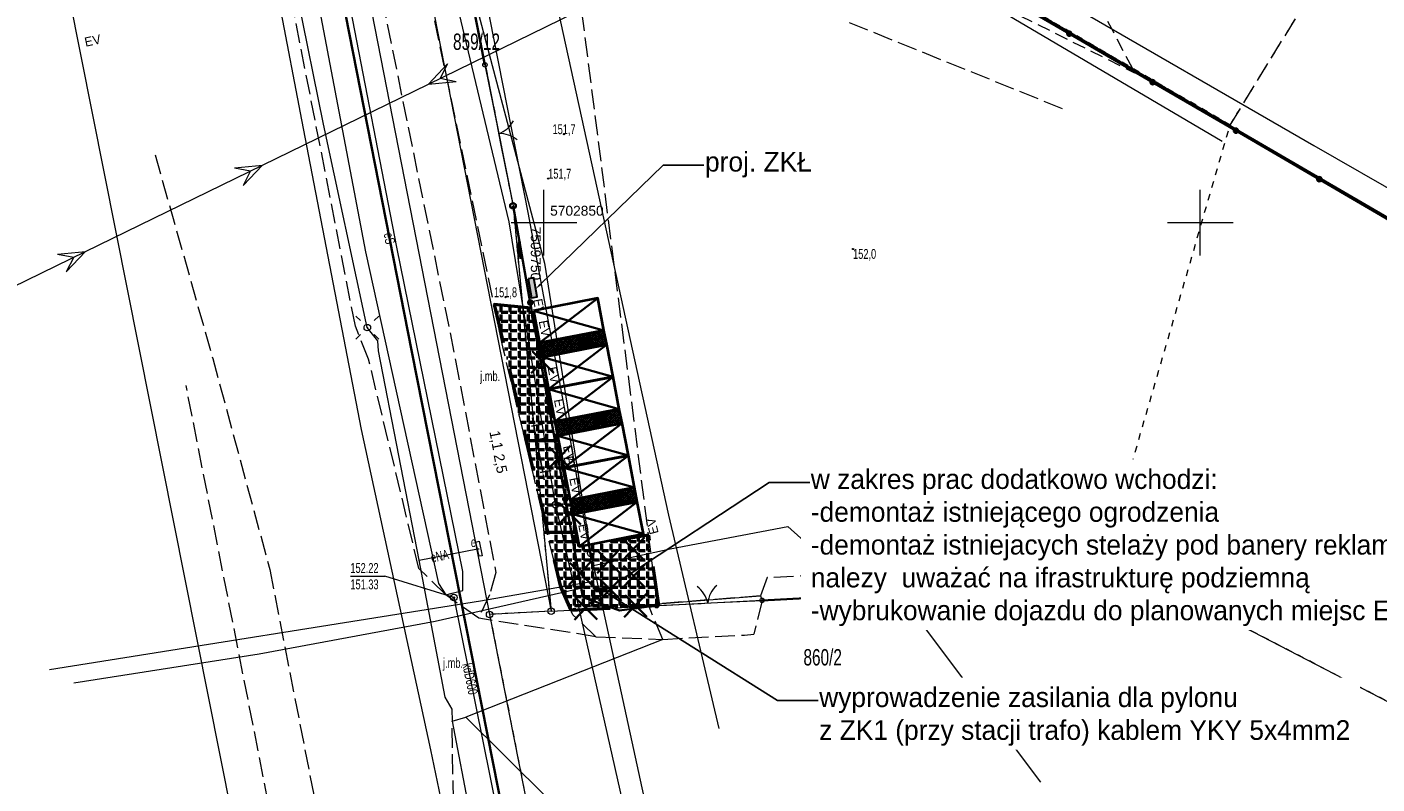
# Model space of a CAD drawing. Header units: millimetres. Extents: x 7509325 to 7510261, y 5702462 to 5703755.
# Tile 5 of 26: x 7509711 to 7509813, y 5702807 to 5702865. Entities that reach past the tile are written whole.
import ezdxf
from ezdxf import colors
from ezdxf.entities.mleader import LeaderData, LeaderLine
from ezdxf.enums import TextEntityAlignment as Align
from ezdxf.math import Vec2, Vec3

# ---------------------------------------------------------------- set-up
doc = ezdxf.new("R2010")
doc.units = ezdxf.units.MM
for name, pattern in [('1_14', [1, -1]), ('1_OTKJ', [2, 1.5, -0.5]), ('1_OTKR', [0]), ('1_OTKU', [2, 1.5, -0.5]), ('1_OTZI', [1.5, 1, -0.5]), ('1_OTZK', [1.5, 1, -0.5]), ('4_SUEP_A', [0]), ('4_SUES', [0]), ('4_SUKP', [0]), ('4_SULO', [0]), ('4_SUTP_A', [0]), ('4_SUWP', [0]), ('GDE', [0]), ('GUK', [2, 1.5, -0.5]), ('GUZ', [1, 0.5, -0.5]), ('L_0_08', [5, 3, -2])]:
    doc.linetypes.add(name, pattern=pattern)
doc.layers.add('!!!_EV_AFIR_TRAFO', color=1, linetype='Continuous')
doc.layers.add('Ładowarka', color=7, linetype='Continuous')
for name, color, linetype, lineweight in [('#### trafo 1', 2, 'Continuous', 5), ('3_Obszar_Akt_MOJ', 5, 'L_0_08', 50), ('4_Siatka', 7, 'Continuous', 18), ('ANWIM_E_Urządzenia', 1, 'Continuous', 35), ('Dzialki', 7, 'GDE', 18), ('Numery_dzialek', 7, 'Continuous', 13), ('OTK_E_T_0', 7, 'Continuous', 0), ('OTK_L_0', 7, '1_OTKJ', 18), ('OTK_L_4', 7, '1_OTKU', 18), ('OTK_L_5', 7, 'Continuous', 18), ('OTO_L_0', 7, 'Continuous', 35), ('OTO_L_1', 7, 'Continuous', 18), ('OTR_T_1', 7, 'Continuous', 18), ('OTZ_L_1', 7, '1_OTZK', 18), ('Punkty', 7, 'Continuous', 18), ('SUE_E_T_1', 1, 'Continuous', 0), ('SUE_L_1', 1, '4_SUES', 18), ('SUE_T_3', 7, 'Continuous', 18), ('SUE_T_4', 1, 'Continuous', 18), ('SUEP_E_T_0', 1, 'Continuous', 0), ('SUEP_L_0', 1, '4_SUEP_A', 18), ('SUL_L_1', 7, '4_SULO', 35), ('SUP_T_0', 7, 'Continuous', 18), ('SUWP_L_0', 5, '4_SUWP', 18), ('Uzytki', 7, 'GUZ', 18)]:
    doc.layers.add(name, color=color, linetype=linetype, lineweight=lineweight)
for name, color, linetype, lineweight, true_color in [('Kontury', 7, 'GUK', 18, 0x008000), ('SUK_T_3', 7, 'Continuous', 18, 0x803300), ('SUKP_E_T_0', 7, 'Continuous', 0, 0x803300), ('SUKP_L_0', 7, '4_SUKP', 18, 0x803300), ('SUKR_T_0', 7, 'Continuous', 18, 0x803300), ('SUTP_L_0', 7, '4_SUTP_A', 18, 0xff9100), ('SUTR_T_0', 7, 'Continuous', 18, 0xff9100)]:
    doc.layers.add(name, color=color, linetype=linetype, lineweight=lineweight, true_color=true_color)
doc.styles.add('Arial', font='arial.ttf')
doc.dimstyles.get("Standard").update_dxf_attribs({"dimtxt": 1, "dimasz": 1, "dimexe": 1, "dimexo": 1, "dimgap": 1, "dimtad": 1, "dimtxsty": 'Standard', "dimcen": 2.5, "dimadec": 0, "dimazin": 0, "dimtfac": 1, "dimtmove": 0, "dimatfit": 3, "dimfxl": 1, "dimarcsym": 0})
pattern_1 = [(0, (0, 0), (0, 0.6985), [0.508, -0.1905]), (90, (0, 0), (-0.6985, 4e-17), [0.508, -0.1905])]
pattern_2 = [(0, (0, 0), (0, 6.985), [5.08, -1.905]), (90, (0, 0), (-6.985, 4e-16), [5.08, -1.905])]

# ---------------------------------------------------------------- blocks, each defined once
blk = doc.blocks.new('GRT')
at = {"linetype": 'Continuous'}
blk.add_circle((0, 0), 0.25, dxfattribs=at)
blk = doc.blocks.new('GRO')
at = {"linetype": 'Continuous'}
blk.add_circle((0, 0), 0.045, dxfattribs=at)
blk = doc.blocks.new('1_OTRN')
at = {"linetype": 'Continuous'}
blk.add_circle((0, 0), 0.045, dxfattribs=at)
blk = doc.blocks.new('4_SUEO_W')
at = {"linetype": 'Continuous'}
for p, q in [((-0.53035, 0.53035), (-0.8839, 0.8839)), ((0.53035, 0.53035), (0.8839, 0.8839)), ((-0.53035, -0.53035), (-0.8839, -0.8839)), ((0.53035, -0.53035), (0.8839, -0.8839))]:
    blk.add_line(p, q, dxfattribs=at)
blk.add_circle((0, 0), 0.025, dxfattribs=at)
blk = doc.blocks.new('4_SUPP')
at = {"linetype": 'Continuous'}
blk.add_circle((0, 0), 0.25, dxfattribs=at)
blk = doc.blocks.new('4_SUES')
at = {"linetype": 'Continuous'}
for p, q in [((0.5, 0.25), (-0.5, 0.25)), ((-0.5, 0.25), (-0.5, -0.25)), ((0.5, -0.25), (0.5, 0.25)), ((-0.5, -0.25), (0.5, -0.25))]:
    blk.add_line(p, q, dxfattribs=at)
blk = doc.blocks.new('4_SUKS')
at = {"linetype": 'Continuous'}
blk.add_circle((0, 0), 0.25, dxfattribs=at)
blk = doc.blocks.new('4_SUPS')
at = {"linetype": 'Continuous'}
blk.add_circle((0, 0), 0.0625, dxfattribs=at)
blk = doc.blocks.new('4_SUPK')
at = {"linetype": 'Continuous'}
blk.add_circle((0, 0), 0.25, dxfattribs=at)
blk = doc.blocks.new('*D29')
at = {"layer": '#### trafo 1', "color": 0, "linetype": 'ByBlock', "lineweight": -2, "ltscale": 0.1, "transparency": 16777216}
for p, q in [((7509749.37, 5702833.74), (7509749.31, 5702834.04)), ((7509750.06, 5702833.57), (7509749.23, 5702833.41)), ((7509749.9, 5702830.99), (7509749.42, 5702833.45)), ((7509750.54, 5702831.12), (7509749.71, 5702830.96)), ((7509749.96, 5702830.7), (7509750.02, 5702830.41))]:
    blk.add_line(p, q, dxfattribs=at)
at = {"layer": '#### trafo 1', "color": 0, "linetype": 'ByBlock', "ltscale": 0.1, "transparency": 16777216}
for points in [[(7509749.42, 5702833.75), (7509749.32, 5702833.73), (7509749.42, 5702833.45)], [(7509750.01, 5702830.71), (7509749.91, 5702830.69), (7509749.9, 5702830.99)]]:
    blk.add_solid(points, dxfattribs=at)
at = {"layer": 'Defpoints', "color": 0, "linetype": 'ByBlock', "ltscale": 0.1, "transparency": 16777216}
for p in [(7509749.42, 5702833.45), (7509751.04, 5702833.76), (7509751.52, 5702831.31)]:
    blk.add_point(p, dxfattribs=at)
at = {"layer": '#### trafo 1', "color": 0, "linetype": 'ByBlock', "lineweight": 15, "ltscale": 0.1, "transparency": 16777216, "insert": (7509746.62, 5702831.63), "char_height": 0.8, "attachment_point": 5, "rotation": 281.0105}
blk.add_mtext('2,5', dxfattribs=at)
blk = doc.blocks.new('*D30')
at = {"layer": '#### trafo 1', "color": 0, "linetype": 'ByBlock', "lineweight": -2, "ltscale": 0.1, "transparency": 16777216}
for p, q in [((7509749.18, 5702834.83), (7509749.12, 5702835.12)), ((7509749.85, 5702834.65), (7509749.04, 5702834.49)), ((7509749.44, 5702833.45), (7509749.23, 5702834.53)), ((7509750.06, 5702833.57), (7509749.25, 5702833.41)), ((7509749.5, 5702833.16), (7509749.56, 5702832.86))]:
    blk.add_line(p, q, dxfattribs=at)
at = {"layer": '#### trafo 1', "color": 0, "linetype": 'ByBlock', "ltscale": 0.1, "transparency": 16777216}
for points in [[(7509749.23, 5702834.84), (7509749.13, 5702834.82), (7509749.23, 5702834.53)], [(7509749.55, 5702833.17), (7509749.45, 5702833.15), (7509749.44, 5702833.45)]]:
    blk.add_solid(points, dxfattribs=at)
at = {"layer": 'Defpoints', "color": 0, "linetype": 'ByBlock', "ltscale": 0.1, "transparency": 16777216}
for p in [(7509750.83, 5702834.84), (7509749.23, 5702834.53), (7509751.04, 5702833.76)]:
    blk.add_point(p, dxfattribs=at)
at = {"layer": '#### trafo 1', "color": 0, "linetype": 'ByBlock', "lineweight": 15, "ltscale": 0.1, "transparency": 16777216, "insert": (7509746.3, 5702833.4), "char_height": 0.8, "attachment_point": 5, "rotation": 281.0105}
blk.add_mtext('1,1', dxfattribs=at)
blk = doc.blocks.new('ZKŁ_1')
h = blk.add_hatch(color=1)
h.dxf.hatch_style = 1
h.paths.add_polyline_path([(0, 0), (0, 0.379), (-1.322, 0.379), (-1.322, 0)])
at = {"color": 18, "lineweight": 30, "true_color": 0x000000}
blk.add_lwpolyline([(-1.322, 0), (0, 0), (0, 0.379), (-1.322, 0.379)], close=True, dxfattribs=at)

msp = doc.modelspace()

# ---------------------------------------------------------------- hatches: boundary and pattern name
at = {"layer": '!!!_EV_AFIR_TRAFO', "lineweight": 20, "true_color": 0xf26722, "transparency": 33554687}
h = msp.add_hatch(dxfattribs=at)
h.set_pattern_fill('ANSI37', color=30, angle=185.126)
h.set_pattern_definition([(230.126031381, (541016.65886, 11872040.51532), (0.0959320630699, -0.0801376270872), []), (320.126031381, (541016.65886, 11872040.51532), (0.0801376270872, 0.0959320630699), [])])
h.paths.add_polyline_path([(7509749.67, 5702840.83), (7509749.88, 5702839.75), (7509754.78, 5702840.71), (7509754.57, 5702841.79)])
h = msp.add_hatch(dxfattribs=at)
h.set_pattern_fill('ANSI37', color=30, angle=185.126)
h.set_pattern_definition([(230.126031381, (541017.8239, 11872034.52761), (0.0959320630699, -0.0801376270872), []), (320.126031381, (541017.8239, 11872034.52761), (0.0801376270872, 0.0959320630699), [])])
h.paths.add_polyline_path([(7509750.83, 5702834.84), (7509751.04, 5702833.76), (7509755.95, 5702834.72), (7509755.74, 5702835.8)])
h = msp.add_hatch(dxfattribs=at)
h.set_pattern_fill('ANSI37', color=30, angle=185.126)
h.set_pattern_definition([(230.126031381, (541018.98893, 11872028.5399), (0.0959320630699, -0.0801376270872), []), (320.126031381, (541018.98893, 11872028.5399), (0.0801376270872, 0.0959320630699), [])])
h.paths.add_polyline_path([(7509752, 5702828.86), (7509752.21, 5702827.78), (7509757.11, 5702828.73), (7509756.9, 5702829.81)])
at = {"layer": '3_Obszar_Akt_MOJ', "true_color": 0xcd6928}
h = msp.add_hatch(dxfattribs=at)
h.set_pattern_fill('ANGLE', color=32)
h.set_pattern_definition(pattern_2)
h.paths.add_polyline_path([(7509751.66, 5702828.78, -0.466955), (7509751.46, 5702828.94, -0.363368), (7509751.6, 5702829.11), (7509750.32, 5702836.26, -0.466955), (7509750.12, 5702836.42, -0.363368), (7509750.26, 5702836.59), (7509748.99, 5702843.74, -0.466955), (7509748.79, 5702843.91, -0.363368), (7509748.93, 5702844.07), (7509747.64, 5702851.27), (7509750.43, 5702821.59), (7509752.84, 5702822.14)])
h = msp.add_hatch(dxfattribs=at)
h.set_pattern_fill('ANGLE', color=32, scale=0.1)
h.set_pattern_definition(pattern_1)
h.paths.add_polyline_path([(7509748.37, 5702843.55), (7509746.2, 5702843.75), (7509749.79, 5702828.42)])
h.paths.add_polyline_path([(7509749.03, 5702843.49), (7509748.41, 5702843.55), (7509750.87, 5702828.51), (7509751.75, 5702824.58), (7509752.33, 5702825.04), (7509751.66, 5702828.78, -0.466955), (7509751.46, 5702828.94, -0.363368), (7509751.6, 5702829.11), (7509750.32, 5702836.26, -0.466955), (7509750.12, 5702836.42, -0.363368), (7509750.26, 5702836.59)])
h = msp.add_hatch(dxfattribs=at)
h.set_pattern_fill('ANGLE', color=32, scale=0.1)
h.set_pattern_definition(pattern_1)
h.paths.add_polyline_path([(7509749.03, 5702843.49), (7509746.2, 5702843.75), (7509751.26, 5702822.25), (7509752.05, 5702820.48), (7509758.75, 5702820.83), (7509757.98, 5702826.18), (7509752.68, 5702825.32)])
h = msp.add_hatch(dxfattribs=at)
h.set_pattern_fill('ANGLE', color=32, scale=0.1)
h.set_pattern_definition(pattern_1)
h.paths.add_polyline_path([(7509748.41, 5702843.55), (7509748.37, 5702843.55), (7509749.79, 5702828.42), (7509750.85, 5702823.86), (7509751.75, 5702824.58), (7509750.87, 5702828.51)])
h = msp.add_hatch(dxfattribs=at)
h.set_pattern_fill('ANGLE', color=32)
h.set_pattern_definition(pattern_2)
h.paths.add_polyline_path([(7509758.15, 5702824.82), (7509753.76, 5702823.86), (7509754.4, 5702820.94), (7509755.22, 5702820.64), (7509758.41, 5702820.81, -0.540973), (7509758.64, 5702820.98)])
h.paths.add_polyline_path([(7509758.15, 5702824.82), (7509757.98, 5702826.18), (7509753.46, 5702825.45), (7509753.56, 5702824.8), (7509753.76, 5702823.86)])
h.paths.add_polyline_path([(7509753.65, 5702823.84), (7509753.38, 5702825.43), (7509752.68, 5702825.32), (7509750.46, 5702836.39, -0.303516), (7509750.32, 5702836.26), (7509751.6, 5702829.11, -0.466955), (7509751.8, 5702828.94, -0.363368), (7509751.66, 5702828.78), (7509752.78, 5702822.51), (7509753.76, 5702822.68)])
h.paths.add_polyline_path([(7509751.66, 5702828.78, -0.466955), (7509751.46, 5702828.94, -0.363368), (7509751.6, 5702829.11), (7509750.32, 5702836.26, -0.466955), (7509750.12, 5702836.42, -0.363368), (7509750.26, 5702836.59), (7509749.03, 5702843.49), (7509748.41, 5702843.55), (7509750.87, 5702828.51), (7509752.24, 5702822.42), (7509752.78, 5702822.51)])
h.paths.add_polyline_path([(7509750.87, 5702828.51), (7509748.41, 5702843.55), (7509748.37, 5702843.55), (7509749.78, 5702828.55), (7509751.26, 5702822.25), (7509752.24, 5702822.42)])
h.paths.add_polyline_path([(7509752.33, 5702822.02), (7509751.45, 5702821.82), (7509752.05, 5702820.48), (7509752.67, 5702820.51)])
at = {"layer": 'Ładowarka'}
h = msp.add_hatch(color=5, dxfattribs=at)
h.dxf.hatch_style = 1
h.paths.add_polyline_path([(7509752.52, 5702841.22), (7509752.67, 5702840.46), (7509753.73, 5702840.67), (7509753.58, 5702841.42)])
h = msp.add_hatch(color=5, dxfattribs=at)
h.dxf.hatch_style = 1
h.paths.add_polyline_path([(7509753.69, 5702835.23), (7509753.83, 5702834.47), (7509754.89, 5702834.68), (7509754.74, 5702835.44)])
h = msp.add_hatch(color=5, dxfattribs=at)
h.dxf.hatch_style = 1
h.paths.add_polyline_path([(7509754.85, 5702829.24), (7509755, 5702828.49), (7509756.06, 5702828.69), (7509755.91, 5702829.45)])

# ---------------------------------------------------------------- linework, layer by layer
at = {"layer": '3_Obszar_Akt_MOJ'}
msp.add_lwpolyline([(7509749.03, 5702843.49), (7509746.2, 5702843.75), (7509751.26, 5702822.25), (7509752.05, 5702820.48), (7509758.75, 5702820.83), (7509757.98, 5702826.18), (7509752.68, 5702825.32), (7509749.03, 5702843.49)], dxfattribs=at)
at = {"layer": '4_Siatka', "lineweight": 18, "flags": 128}
for points in [[(7509750, 5702847.5), (7509750, 5702852.5)], [(7509800, 5702847.5), (7509800, 5702852.5)], [(7509747.5, 5702850), (7509752.5, 5702850)], [(7509797.5, 5702850), (7509802.5, 5702850)]]:
    msp.add_lwpolyline(points, dxfattribs=at)
at = {"layer": 'ANWIM_E_Urządzenia', "color": 3, "lineweight": 35}
for p, q in [((7509754.1, 5702844.24), (7509749.67, 5702840.83)), ((7509749.19, 5702843.28), (7509754.57, 5702841.79)), ((7509754.78, 5702840.71), (7509750.35, 5702837.3)), ((7509749.88, 5702839.75), (7509755.26, 5702838.25)), ((7509755.26, 5702838.25), (7509750.83, 5702834.84)), ((7509750.35, 5702837.3), (7509755.74, 5702835.8)), ((7509755.95, 5702834.72), (7509751.52, 5702831.31)), ((7509751.04, 5702833.76), (7509756.43, 5702832.26)), ((7509756.43, 5702832.26), (7509752, 5702828.86)), ((7509751.52, 5702831.31), (7509756.9, 5702829.81)), ((7509757.11, 5702828.73), (7509752.68, 5702825.32)), ((7509752.21, 5702827.78), (7509757.59, 5702826.28))]:
    msp.add_line(p, q, dxfattribs=at)
at = {"layer": 'ANWIM_E_Urządzenia', "color": 7, "lineweight": 35, "true_color": 0xffffff}
for p, q in [((7509754.78, 5702840.71), (7509750.35, 5702837.3)), ((7509755.95, 5702834.72), (7509751.52, 5702831.31)), ((7509757.11, 5702828.73), (7509752.68, 5702825.32))]:
    msp.add_line(p, q, dxfattribs=at)
at = {"layer": 'ANWIM_E_Urządzenia', "color": 114, "lineweight": 40, "true_color": 0x139b48}
for points in [[(7509749.19, 5702843.28), (7509749.67, 5702840.83), (7509754.57, 5702841.79), (7509754.1, 5702844.24)], [(7509749.67, 5702840.83), (7509749.88, 5702839.75), (7509754.78, 5702840.71), (7509754.57, 5702841.79)], [(7509749.88, 5702839.75), (7509750.35, 5702837.3), (7509755.26, 5702838.25), (7509754.78, 5702840.71)], [(7509750.35, 5702837.3), (7509750.83, 5702834.84), (7509755.74, 5702835.8), (7509755.26, 5702838.25)], [(7509750.83, 5702834.84), (7509751.04, 5702833.76), (7509755.95, 5702834.72), (7509755.74, 5702835.8)], [(7509751.04, 5702833.76), (7509751.52, 5702831.31), (7509756.43, 5702832.26), (7509755.95, 5702834.72)], [(7509751.52, 5702831.31), (7509752, 5702828.86), (7509756.9, 5702829.81), (7509756.43, 5702832.26)], [(7509752, 5702828.86), (7509752.21, 5702827.78), (7509757.11, 5702828.73), (7509756.9, 5702829.81)], [(7509752.21, 5702827.78), (7509752.68, 5702825.32), (7509757.59, 5702826.28), (7509757.11, 5702828.73)]]:
    msp.add_lwpolyline(points, close=True, dxfattribs=at)
at = {"layer": 'ANWIM_E_Urządzenia', "lineweight": 35}
for points in [[(7509749.02, 5702838.54), (7509750.72, 5702840.31)], [(7509749.09, 5702840.21), (7509750.74, 5702838.56)], [(7509750.32, 5702831.23), (7509752.02, 5702833)], [(7509750.39, 5702832.9), (7509752.05, 5702831.25)], [(7509751.08, 5702826.97), (7509752.78, 5702828.74)], [(7509751.16, 5702828.64), (7509752.81, 5702826.99)], [(7509755.95, 5702824.24), (7509757.65, 5702826.01)], [(7509756.02, 5702825.91), (7509757.67, 5702824.26)], [(7509754.05, 5702823.3), (7509755.74, 5702825.07)], [(7509754.12, 5702824.97), (7509755.77, 5702823.32)], [(7509751.9, 5702822.41), (7509753.6, 5702824.17)], [(7509751.97, 5702824.08), (7509753.62, 5702822.43)], [(7509756, 5702822.2), (7509757.69, 5702823.96)], [(7509756.07, 5702823.86), (7509757.72, 5702822.21)], [(7509754.18, 5702821.16), (7509755.87, 5702822.93)], [(7509754.25, 5702822.83), (7509755.9, 5702821.18)], [(7509752.32, 5702819.74), (7509754.01, 5702821.51)], [(7509756.11, 5702819.94), (7509757.81, 5702821.71)], [(7509756.18, 5702821.61), (7509757.83, 5702819.96)], [(7509752.39, 5702821.41), (7509754.04, 5702819.76)]]:
    msp.add_lwpolyline(points, dxfattribs=at)
at = {"layer": 'Dzialki'}
for p, q in [((7509730.34, 5702899.35), (7509745.86, 5702820.15)), ((7509735.67, 5702896.25), (7509750.54, 5702820.4)), ((7509739.19, 5702894.19), (7509747.64, 5702851.29)), ((7509739.19, 5702894.19), (7509897.87, 5702801.7)), ((7509731.65, 5702777.65), (7509712.41, 5702874.47)), ((7509747.64, 5702851.29), (7509750.54, 5702820.4)), ((7509750.54, 5702820.4), (7509796.4, 5702822.78)), ((7509796.4, 5702822.78), (7509862.91, 5702788.31)), ((7509750.54, 5702820.4), (7509745.86, 5702820.15)), ((7509745.86, 5702820.15), (7509756.03, 5702768.55))]:
    msp.add_line(p, q, dxfattribs=at)
at = {"layer": 'Kontury'}
for p, q in [((7509802.27, 5702857.43), (7509820.04, 5702886.31)), ((7509758.05, 5702883.2), (7509802.27, 5702857.43))]:
    msp.add_line(p, q, dxfattribs=at)
at = {"layer": 'OTK_L_0', "linetype": '1_OTKJ'}
for p, q in [((7509735.63, 5702842.11), (7509726.49, 5702888.82)), ((7509736.46, 5702872.95), (7509743.27, 5702839.5)), ((7509746.9, 5702840.4), (7509739.92, 5702873.86)), ((7509720.37, 5702855.16), (7509724.76, 5702839.65)), ((7509736.64, 5702839.59), (7509735.63, 5702842.11)), ((7509751.22, 5702822.33), (7509746.9, 5702840.4)), ((7509724.76, 5702839.65), (7509729.11, 5702823.57)), ((7509740.47, 5702823.66), (7509736.64, 5702839.59)), ((7509743.27, 5702839.5), (7509746.33, 5702823.35)), ((7509732.48, 5702788.16), (7509722.73, 5702837.6)), ((7509729.11, 5702823.57), (7509735.79, 5702789.29)), ((7509742.51, 5702821.63), (7509740.47, 5702823.66)), ((7509746.33, 5702823.35), (7509745.85, 5702821.65)), ((7509745.03, 5702819.86), (7509742.51, 5702821.63)), ((7509745.85, 5702821.65), (7509745.03, 5702819.86)), ((7509752.21, 5702820.11), (7509751.22, 5702822.33)), ((7509766.5, 5702821.56), (7509758.64, 5702820.96)), ((7509759.05, 5702818.25), (7509758.01, 5702820.74)), ((7509766.62, 5702821.22), (7509766, 5702818.65)), ((7509753.96, 5702818.45), (7509745.03, 5702819.86)), ((7509753.96, 5702818.45), (7509752.21, 5702820.11)), ((7509753.96, 5702818.45), (7509759.05, 5702818.25)), ((7509759.05, 5702818.25), (7509765.27, 5702818.58)), ((7509765.27, 5702818.58), (7509766, 5702818.65)), ((7509743, 5702812.02), (7509744.04, 5702812.32)), ((7509743.13, 5702803.99), (7509743, 5702812.02))]:
    msp.add_line(p, q, dxfattribs=at)
at = {"layer": 'OTK_L_0', "linetype": '1_14'}
for p, q in [((7509766.5, 5702821.56), (7509766.62, 5702821.22)), ((7509758.58, 5702820.82), (7509758.01, 5702820.74)), ((7509758.58, 5702820.82), (7509758.64, 5702820.96)), ((7509759.05, 5702818.25), (7509744.04, 5702812.32)), ((7509744.04, 5702812.32), (7509746.94, 5702809.44)), ((7509746.94, 5702809.44), (7509750.5, 5702805.91))]:
    msp.add_line(p, q, dxfattribs=at)
at = {"layer": 'OTK_L_4', "linetype": '1_OTKJ'}
for p, q in [((7509758.64, 5702820.96), (7509752.51, 5702869.12)), ((7509773.25, 5702865.25), (7509789.59, 5702858.65)), ((7509789, 5702823.84), (7509767.01, 5702822.95)), ((7509767.01, 5702822.95), (7509766.5, 5702821.56))]:
    msp.add_line(p, q, dxfattribs=at)
at = {"layer": 'OTK_L_4', "linetype": '1_14'}
msp.add_line((7509758.64, 5702820.96), (7509766.5, 5702821.56), dxfattribs=at)
at = {"layer": 'OTK_L_5', "linetype": '1_OTKR'}
for p, q in [((7509730.45, 5702879.11), (7509736.41, 5702847.78)), ((7509738.79, 5702848.13), (7509732.74, 5702879.3)), ((7509736.41, 5702847.78), (7509741.96, 5702822.51)), ((7509743.82, 5702823.43), (7509738.79, 5702848.13)), ((7509741.96, 5702822.51), (7509742.51, 5702821.63)), ((7509743.82, 5702821.96), (7509743.82, 5702823.43)), ((7509742.51, 5702821.63), (7509743, 5702821.77)), ((7509743, 5702821.77), (7509743.82, 5702821.96))]:
    msp.add_line(p, q, dxfattribs=at)
at = {"layer": 'OTO_L_0'}
for p, q in [((7509745.5, 5702862.02), (7509744.03, 5702869.37)), ((7509783.67, 5702868.1), (7509790.02, 5702864.4)), ((7509790.02, 5702864.4), (7509796.37, 5702860.7)), ((7509796.37, 5702860.7), (7509802.72, 5702857.01)), ((7509802.72, 5702857.01), (7509809.07, 5702853.31)), ((7509809.07, 5702853.31), (7509815.42, 5702849.61)), ((7509747.64, 5702851.29), (7509748.96, 5702843.91)), ((7509748.96, 5702843.91), (7509750.29, 5702836.42)), ((7509750.29, 5702836.42), (7509751.63, 5702828.94)), ((7509751.63, 5702828.94), (7509752.96, 5702821.46)), ((7509788.97, 5702822.39), (7509796.4, 5702822.78)), ((7509752.96, 5702821.46), (7509755.76, 5702820.45)), ((7509766.62, 5702821.22), (7509774.11, 5702821.61)), ((7509774.11, 5702821.61), (7509781.54, 5702822)), ((7509781.54, 5702822), (7509788.97, 5702822.39)), ((7509758.58, 5702820.82), (7509755.76, 5702820.45))]:
    msp.add_line(p, q, dxfattribs=at)
for centre in [(7509790.02, 5702864.4), (7509796.37, 5702860.7), (7509802.72, 5702857.01), (7509809.07, 5702853.31), (7509748.96, 5702843.91), (7509750.29, 5702836.42), (7509751.63, 5702828.94), (7509788.97, 5702822.39), (7509774.11, 5702821.61), (7509781.54, 5702822)]:
    msp.add_circle(centre, 0.17, dxfattribs=at)
at = {"layer": 'OTO_L_1'}
for p, q in [((7509745.5, 5702862.02), (7509746.45, 5702857.27)), ((7509746.4, 5702857.51), (7509746.69, 5702856.04)), ((7509746.69, 5702856.04), (7509747.64, 5702851.29)), ((7509758.58, 5702820.82), (7509761.98, 5702820.99)), ((7509761.73, 5702820.98), (7509763.22, 5702821.05)), ((7509763.22, 5702821.05), (7509766.62, 5702821.22))]:
    msp.add_line(p, q, dxfattribs=at)
for centre in [(7509745.5, 5702862.02), (7509747.64, 5702851.29), (7509758.58, 5702820.82), (7509766.62, 5702821.22)]:
    msp.add_circle(centre, 0.17, dxfattribs=at)
for centre, start, end in [((7509745.88, 5702858.66), 289.2347, 333.3091), ((7509746.66, 5702854.78), 49.2714, 93.3458), ((7509760.51, 5702820.64), 10.7926, 54.867), ((7509764.47, 5702820.84), 130.8294, 174.9037)]:
    msp.add_arc(centre, 2, start, end, dxfattribs=at)
at = {"layer": 'OTZ_L_1', "linetype": '1_OTZI'}
for p in [(7509768.59, 5702911.85), (7509737.93, 5702889.83)]:
    msp.add_line(p, (7509795, 5702861.42), dxfattribs=at)
at = {"layer": 'SUE_L_1', "linetype": '4_SUES'}
for p, q in [((7509744.82, 5702825.66), (7509745.07, 5702825.73)), ((7509745.06, 5702824.58), (7509744.82, 5702825.66)), ((7509745.07, 5702825.73), (7509745.28, 5702824.62)), ((7509745.28, 5702824.62), (7509745.06, 5702824.58))]:
    msp.add_line(p, q, dxfattribs=at)
at = {"layer": 'SUEP_L_0', "linetype": '4_SUEP_A'}
for p, q in [((7509742.83, 5702880.99), (7509748.8, 5702850.64)), ((7509732.42, 5702878.48), (7509739.93, 5702840.15)), ((7509733.19, 5702857.49), (7509730.27, 5702872.1)), ((7509773.56, 5702872.78), (7509801.68, 5702856.2)), ((7509741.19, 5702860.56), (7509754.67, 5702867.14)), ((7509742.66, 5702862.11), (7509741.19, 5702860.56)), ((7509742.66, 5702862.11), (7509742.09, 5702861)), ((7509728.55, 5702854.39), (7509741.19, 5702860.56)), ((7509741.19, 5702860.56), (7509743.32, 5702860.76)), ((7509742.09, 5702861), (7509743.32, 5702860.76)), ((7509736.54, 5702842), (7509733.19, 5702857.49)), ((7509715.07, 5702847.81), (7509728.55, 5702854.39)), ((7509726.42, 5702854.18), (7509728.55, 5702854.39)), ((7509728.55, 5702854.39), (7509727.08, 5702852.84)), ((7509726.42, 5702854.18), (7509727.65, 5702853.95)), ((7509727.65, 5702853.95), (7509727.08, 5702852.84)), ((7509748.8, 5702850.64), (7509752, 5702833.45)), ((7509701.59, 5702841.23), (7509715.07, 5702847.81)), ((7509712.94, 5702847.6), (7509715.07, 5702847.81)), ((7509712.94, 5702847.6), (7509714.17, 5702847.37)), ((7509715.07, 5702847.81), (7509713.6, 5702846.26)), ((7509714.17, 5702847.37), (7509713.6, 5702846.26)), ((7509737.35, 5702841), (7509736.54, 5702842)), ((7509737.4, 5702840.23), (7509737.35, 5702841)), ((7509740.5, 5702824.28), (7509737.4, 5702840.23)), ((7509739.93, 5702840.15), (7509748.04, 5702799.14)), ((7509752, 5702833.45), (7509753.65, 5702823.84)), ((7509759.62, 5702825.14), (7509768.57, 5702826.85)), ((7509768.57, 5702826.85), (7509770.57, 5702825.06)), ((7509772.53, 5702826.82), (7509770.57, 5702825.06)), ((7509772.53, 5702826.82), (7509794.95, 5702820.47)), ((7509740.5, 5702824.28), (7509744.94, 5702825.15)), ((7509744.94, 5702825.15), (7509745.05, 5702825.14)), ((7509753.65, 5702823.84), (7509759.62, 5702825.14)), ((7509770.57, 5702825.06), (7509774.81, 5702824.52)), ((7509772.51, 5702823.14), (7509770.57, 5702825.06)), ((7509774.81, 5702824.52), (7509777.14, 5702821.62)), ((7509742.48, 5702813.84), (7509740.5, 5702824.28)), ((7509753.65, 5702823.84), (7509753.76, 5702822.68)), ((7509797.8, 5702823.69), (7509781.13, 5702822.68)), ((7509745.16, 5702821.19), (7509753.76, 5702822.68)), ((7509753.76, 5702822.68), (7509753.79, 5702822.35)), ((7509780.47, 5702823.18), (7509772.51, 5702823.14)), ((7509780.47, 5702823.18), (7509780.5, 5702822.63)), ((7509781.13, 5702822.68), (7509780.5, 5702822.63)), ((7509753.79, 5702822.35), (7509741.71, 5702819.62)), ((7509753.79, 5702822.35), (7509753.91, 5702821.05)), ((7509777.14, 5702821.62), (7509787.82, 5702807.36)), ((7509712.33, 5702815.95), (7509745.16, 5702821.19)), ((7509741.71, 5702819.62), (7509728.31, 5702817.11)), ((7509728.31, 5702817.11), (7509714.17, 5702814.9)), ((7509743.01, 5702812.92), (7509742.48, 5702813.84)), ((7509743.04, 5702812.01), (7509743.01, 5702812.92)), ((7509744.77, 5702802.89), (7509743.04, 5702812.01))]:
    msp.add_line(p, q, dxfattribs=at)
at = {"layer": 'SUKP_L_0', "linetype": '4_SUKP'}
msp.add_line((7509743.13, 5702821.43), (7509746.64, 5702804.1), dxfattribs=at)
at = {"layer": 'SUKR_T_0', "linetype": 'Continuous', "lineweight": 0}
for p in [(7509735.25, 5702823.06), (7509743.13, 5702821.43)]:
    msp.add_line(p, (7509737.88, 5702823.06), dxfattribs=at)
at = {"layer": 'SUL_L_1', "linetype": '4_SULO'}
for p, q in [((7509739.93, 5702840.15), (7509732.42, 5702878.48)), ((7509748.04, 5702799.14), (7509739.93, 5702840.15))]:
    msp.add_line(p, q, dxfattribs=at)
at = {"layer": 'SUTP_L_0', "linetype": '4_SUTP_A'}
for p, q in [((7509747.34, 5702850.06), (7509735.54, 5702899.6)), ((7509739.14, 5702888.12), (7509750.03, 5702846.91)), ((7509753.68, 5702854.41), (7509747.03, 5702884.79)), ((7509727.37, 5702879.66), (7509731.65, 5702857.16)), ((7509731.65, 5702857.16), (7509736.08, 5702834.23)), ((7509759.5, 5702827.72), (7509753.68, 5702854.41)), ((7509750.87, 5702828.51), (7509747.34, 5702850.06)), ((7509750.03, 5702846.91), (7509753.56, 5702824.8)), ((7509736.08, 5702834.23), (7509741.36, 5702809.82)), ((7509750.87, 5702828.51), (7509758.37, 5702795.28)), ((7509763.36, 5702811.45), (7509759.5, 5702827.72)), ((7509753.56, 5702824.8), (7509765.1, 5702771.86)), ((7509741.36, 5702809.82), (7509748, 5702777.78))]:
    msp.add_line(p, q, dxfattribs=at)
at = {"layer": 'SUWP_L_0', "linetype": '4_SUWP'}
for p, q in [((7509777, 5702874.17), (7509808.66, 5702855.87)), ((7509808.66, 5702855.87), (7509827.02, 5702845.36))]:
    msp.add_line(p, q, dxfattribs=at)
at = {"layer": 'Uzytki'}
for p, q in [((7509739.19, 5702894.19), (7509747.64, 5702851.29)), ((7509802.27, 5702857.43), (7509820.04, 5702886.31)), ((7509802.27, 5702857.43), (7509758.05, 5702883.2)), ((7509793.65, 5702827.71), (7509802.27, 5702857.43)), ((7509747.64, 5702851.29), (7509750.54, 5702820.4)), ((7509796.4, 5702822.78), (7509793.65, 5702827.71)), ((7509814.98, 5702813.15), (7509796.4, 5702822.78)), ((7509750.54, 5702820.4), (7509745.86, 5702820.15)), ((7509745.86, 5702820.15), (7509756.03, 5702768.55))]:
    msp.add_line(p, q, dxfattribs=at)

# ---------------------------------------------------------------- block references
at = {"xscale": 1.1, "yscale": 1.1, "zscale": 1.1, "rotation": 280.0136007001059}
msp.add_blockref('ZKŁ_1', (7509749.06, 5702844.28, 0.03), dxfattribs=at)
at = {"layer": 'OTR_T_1'}
for p in [(7509751.53, 5702856.74), (7509750.32, 5702853.35), (7509747.07, 5702844.32), (7509775.04, 5702826.08)]:
    msp.add_blockref('1_OTRN', p, dxfattribs=at)
at = {"layer": 'OTR_T_1', "rotation": 0.06564176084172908}
for p in [(7509773.55, 5702847.99), (7509774.79, 5702830.84)]:
    msp.add_blockref('1_OTRN', p, dxfattribs=at)
at = {"layer": 'Punkty'}
for name, p in [('GRT', (7509747.64, 5702851.29)), ('GRO', (7509796.4, 5702822.78)), ('GRT', (7509745.86, 5702820.15)), ('GRT', (7509750.54, 5702820.4))]:
    msp.add_blockref(name, p, dxfattribs=at)
at = {"layer": 'SUE_T_3'}
for name in ['4_SUEO_W', '4_SUPP']:
    msp.add_blockref(name, (7509736.54, 5702842), dxfattribs=at)
at = {"layer": 'SUE_T_4', "rotation": 0.06564176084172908}
msp.add_blockref('4_SUES', (7509780.5, 5702822.63), dxfattribs=at)
at = {"layer": 'SUE_T_4'}
msp.add_blockref('4_SUES', (7509753.91, 5702821.05), dxfattribs=at)
at = {"layer": 'SUK_T_3'}
msp.add_blockref('4_SUKS', (7509743.13, 5702821.43), dxfattribs=at)
at = {"layer": 'SUKR_T_0', "rotation": 0.06564176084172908}
msp.add_blockref('4_SUPS', (7509743.13, 5702821.43), dxfattribs=at)
at = {"layer": 'SUP_T_0'}
for p in [(7509750.87, 5702828.51), (7509753.56, 5702824.8)]:
    msp.add_blockref('4_SUPK', p, dxfattribs=at)
at = {"layer": 'SUTR_T_0', "rotation": 0.06564176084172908}
msp.add_blockref('4_SUPS', (7509750.87, 5702828.51), dxfattribs=at)

# ---------------------------------------------------------------- texts
at = {"layer": '4_Siatka', "style": 'Arial'}
msp.add_text('5702850', height=0.75, dxfattribs=at).set_placement((7509750.47, 5702850.53))
msp.add_text('7509750', height=0.75, rotation=270, dxfattribs=at).set_placement((7509749, 5702849.69))
at = {"layer": 'Numery_dzialek', "width": 0.7}
for s, p in [('859/12', (7509743.07, 5702864.41)), ('860/2', (7509769.77, 5702817.51))]:
    msp.add_text(s, height=1.25, dxfattribs=at).set_placement(p, align=Align.TOP_LEFT)
at = {"layer": 'OTK_E_T_0', "lineweight": 9, "width": 0.7}
for p in [(7509745.9, 5702838.21), (7509743.07, 5702816.36)]:
    msp.add_text('j.mb.', height=0.75, dxfattribs=at).set_placement(p, align=Align.MIDDLE)
at = {"layer": 'OTR_T_1', "lineweight": 9, "width": 0.7}
for s, p in [('151,7', (7509751.53, 5702856.74)), ('151,8', (7509747.07, 5702844.32))]:
    msp.add_text(s, height=0.75, dxfattribs=at).set_placement(p, align=Align.CENTER)
for s, p in [('151,7', (7509750.32, 5702853.35)), ('152,1', (7509775.04, 5702826.08))]:
    msp.add_text(s, height=0.75, dxfattribs=at).set_placement(p)
for s, p in [('152,0', (7509773.55, 5702847.99)), ('152,1', (7509774.79, 5702830.84))]:
    msp.add_text(s, height=0.75, rotation=0.0656, dxfattribs=at).set_placement(p, align=Align.TOP_LEFT)
at = {"layer": 'SUE_E_T_1', "lineweight": 9, "width": 0.7}
for p in [(7509744.82, 5702825.66), (7509754, 5702821.46)]:
    msp.add_text('e', height=0.75, dxfattribs=at).set_placement(p, align=Align.MIDDLE_RIGHT)
msp.add_text('e', height=0.75, dxfattribs=at).set_placement((7509780.08, 5702822.73), align=Align.MIDDLE)
at = {"layer": 'SUEP_E_T_0', "lineweight": 9, "width": 0.7}
msp.add_text('eS', height=0.75, rotation=281.0889, dxfattribs=at).set_placement((7509738.23, 5702848.8), align=Align.MIDDLE)
msp.add_text('eNA', height=0.75, rotation=12.3387, dxfattribs=at).set_placement((7509741.39, 5702824.45), align=Align.MIDDLE_LEFT)
at = {"layer": 'SUKP_E_T_0', "lineweight": 9, "width": 0.7}
msp.add_text('kdD600', height=0.75, rotation=281.4379, dxfattribs=at).set_placement((7509744.14, 5702816.43), align=Align.MIDDLE_LEFT)
at = {"layer": 'SUKR_T_0', "lineweight": 9, "width": 0.7}
for s, p in [('152.22', (7509735.25, 5702824.06)), ('151.33', (7509735.25, 5702822.81))]:
    msp.add_text(s, height=0.75, rotation=0.0656, dxfattribs=at).set_placement(p, align=Align.TOP_LEFT)
at = {"layer": 'Ładowarka', "color": 7, "lineweight": 40, "true_color": 0xffffff, "char_height": 0.699, "attachment_point": 1}
for insert, rotation in [((7509714.93, 5702864.08), 12.2382), ((7509749.85, 5702844.26), 281.0105), ((7509750.96, 5702839.08), 281.0105), ((7509752.13, 5702833.09), 281.0105), ((7509752.18, 5702832.28), 281.0105), ((7509753.29, 5702827.11), 281.0105), ((7509758.07, 5702826.18), 104.7384)]:
    msp.add_mtext_dynamic_manual_height_columns('EV', width=0.5853, gutter_width=3.5, heights=[0], dxfattribs=dict(at, insert=insert, rotation=rotation))
at = {"layer": 'Ładowarka', "color": 3, "lineweight": 40, "char_height": 0.699, "attachment_point": 1, "rotation": 281.0105}
for insert in [(7509750.28, 5702842.62), (7509750.96, 5702839.08), (7509751.44, 5702836.63), (7509752.13, 5702833.09), (7509752.61, 5702830.64), (7509753.29, 5702827.11)]:
    msp.add_mtext_dynamic_manual_height_columns('EV', width=0.5853, gutter_width=3.5, heights=[0], dxfattribs=dict(at, insert=insert))

# ---------------------------------------------------------------- dimensions: what is measured, and where the dimension line sits
at = {"layer": '#### trafo 1', "color": 6, "linetype": 'ByBlock', "lineweight": 15, "ltscale": 0.1}
for p1, p2, distance, picture, middle in [((7509751.04, 5702833.76), (7509750.83, 5702834.84), 1.63, '*D30', (7509746.3, 5702833.4)), ((7509751.52, 5702831.31), (7509751.04, 5702833.76), 1.65, '*D29', (7509746.62, 5702831.63))]:
    dim = msp.add_aligned_dim(p1=p1, p2=p2, distance=distance, dimstyle='Standard', override={"dimtxt": 0.8, "dimasz": 0.3, "dimexe": 0.2, "dimdec": 1, "dimtmove": 2}, dxfattribs=at)
    dim.commit()
    dim.dimension.update_dxf_attribs({"geometry": picture, "text_midpoint": middle})

# ---------------------------------------------------------------- next in the draw order: leaders
at = {"linetype": 'Continuous', "lineweight": 0}
ml = msp.add_multileader_mtext('Standard', dxfattribs=at)
ml.set_content('{\\C256;\\c0;punkt zasilania stacji ładowania:\\Pstacja transformatorowa\\PANWIM EV}', color=256)
ml.set_leader_properties()
ml.build(insert=Vec2(0, 0))
ml.multileader.update_dxf_attribs({"has_text_frame": 1, "text_right_attachment_type": 6, "dogleg_length": 6.2, "arrow_head_size": 0.5, "scale": 0.5})
ctx = ml.context
ctx.base_point, ctx.scale, ctx.char_height, ctx.arrow_head_size, ctx.landing_gap_size, ctx.plane_origin, ctx.plane_x_axis, ctx.plane_y_axis = Vec3(7509758.29, 5702875.15), 0.5, 1.5, 0.5, 0.09, Vec3(7509690.23, 5702781.19), Vec3(1, 0.000049), Vec3(-0.000049, 1)
ctx.right_attachment = 6
notes = []
notes.append((ctx, [(0, (1, 1, 0), (7509755.19, 5702875.15), (1, 0.000049), 3.1, [(2, [(7509750.4, 5702881.33)], 0, [])])]))
ctx.mtext.insert, ctx.mtext.text_direction, ctx.mtext.rotation, ctx.mtext.defined_height, ctx.mtext.flow_direction = Vec3(7509758.38, 5702875.9), Vec3(1, 0.000049), 0.000049, 5.25, 5
ctx.mtext.has_bg_fill, ctx.mtext.bg_color, ctx.mtext.bg_scale_factor, ctx.mtext.bg_transparency, ctx.mtext.use_window_bg_color = 1, -1023410167, 1.5, 0, 1
at = {"layer": 'ANWIM_E_Urządzenia', "color": 0, "linetype": 'Continuous', "lineweight": 0}
ml = msp.add_multileader_mtext('Standard', dxfattribs=at)
ml.set_content('proj. ZKŁ  ')
ml.set_leader_properties()
ml.build(insert=Vec2(0, 0))
ml.multileader.update_dxf_attribs({"has_text_frame": 1, "text_right_attachment_type": 6, "dogleg_length": 6.2, "arrow_head_size": 0.5, "scale": 0.5})
ctx = ml.context
ctx.base_point, ctx.scale, ctx.char_height, ctx.arrow_head_size, ctx.landing_gap_size, ctx.plane_origin = Vec3(7509762.18, 5702854.39), 0.5, 1.5, 0.5, 0.09, Vec3(7509757.44, 5702834.36)
ctx.right_attachment = 6
notes.append((ctx, [(0, (1, 1, 0), (7509759.08, 5702854.39), (1, 0), 3.1, [(0, [(7509749.36, 5702844.94)], 0, [])])]))
ctx.mtext.insert, ctx.mtext.flow_direction = Vec3(7509762.27, 5702855.39), 5
ctx.mtext.has_bg_fill, ctx.mtext.bg_color, ctx.mtext.bg_scale_factor, ctx.mtext.bg_transparency, ctx.mtext.use_window_bg_color = 1, -1023410167, 1.5, 0, 1
ml = msp.add_multileader_mtext('Standard', dxfattribs=at)
ml.set_content('w zakres prac dodatkowo wchodzi:\\P-demontaż istniejącego ogrodzenia\\P-demontaż istniejacych stelaży pod banery reklamowe-\\Pnalezy  uważać na ifrastrukturę podziemną\\P-wybrukowanie dojazdu do planowanych miejsc EV')
ml.set_leader_properties()
ml.build(insert=Vec2(0, 0))
ml.multileader.update_dxf_attribs({"has_text_frame": 1, "text_right_attachment_type": 6, "dogleg_length": 6.2, "arrow_head_size": 0.5, "scale": 0.5})
ctx = ml.context
ctx.base_point, ctx.scale, ctx.char_height, ctx.arrow_head_size, ctx.landing_gap_size, ctx.plane_origin = Vec3(7509770.24, 5702830.21), 0.5, 1.5, 0.5, 0.09, Vec3(7509765.5, 5702810.18)
ctx.right_attachment = 6
notes.append((ctx, [(0, (1, 1, 0), (7509767.15, 5702830.21), (1, 0), 3.1, [(0, [(7509755.53, 5702822.57)], 0, [])])]))
ctx.mtext.insert, ctx.mtext.flow_direction = Vec3(7509770.33, 5702831.21), 5
ctx.mtext.has_bg_fill, ctx.mtext.bg_color, ctx.mtext.bg_scale_factor, ctx.mtext.bg_transparency, ctx.mtext.use_window_bg_color = 1, -1023410167, 1.5, 0, 1
for ctx, leaders in notes:
    for number, flags, end, landing, length, lines in leaders:
        leader = LeaderData()
        leader.index, (leader.has_last_leader_line, leader.has_dogleg_vector, leader.attachment_direction) = number, flags
        leader.last_leader_point, leader.dogleg_vector, leader.dogleg_length = Vec3(end), Vec3(landing), length
        for number, points, colour, breaks in lines:
            line = LeaderLine()
            line.index, line.vertices, line.color, line.breaks = number, Vec3.list(points), colors.encode_raw_color(colour), breaks
            leader.lines.append(line)
        ctx.leaders.append(leader)

# ---------------------------------------------------------------- next in the draw order: leaders
ml = msp.add_multileader_mtext('Standard', dxfattribs=at)
ml.set_content('wyprowadzenie zasilania dla pylonu\\Pz ZK1 (przy stacji trafo) kablem YKY 5x4mm2')
ml.set_leader_properties()
ml.build(insert=Vec2(0, 0))
ml.multileader.update_dxf_attribs({"has_text_frame": 1, "text_right_attachment_type": 6, "dogleg_length": 6.2, "arrow_head_size": 0.5, "scale": 0.5})
ctx = ml.context
ctx.base_point, ctx.scale, ctx.char_height, ctx.arrow_head_size, ctx.landing_gap_size, ctx.plane_origin = Vec3(7509770.88, 5702813.59), 0.5, 1.5, 0.5, 0.09, Vec3(7509766.14, 5702793.56)
ctx.right_attachment = 6
notes = []
notes.append((ctx, [(0, (1, 1, 0), (7509767.79, 5702813.59), (1, 0), 3.1, [(0, [(7509754.62, 5702821.89)], 0, [])])]))
ctx.mtext.insert, ctx.mtext.flow_direction = Vec3(7509770.97, 5702814.59), 5
ctx.mtext.has_bg_fill, ctx.mtext.bg_color, ctx.mtext.bg_scale_factor, ctx.mtext.bg_transparency, ctx.mtext.use_window_bg_color = 1, -1023410167, 1.5, 0, 1
for ctx, leaders in notes:
    for number, flags, end, landing, length, lines in leaders:
        leader = LeaderData()
        leader.index, (leader.has_last_leader_line, leader.has_dogleg_vector, leader.attachment_direction) = number, flags
        leader.last_leader_point, leader.dogleg_vector, leader.dogleg_length = Vec3(end), Vec3(landing), length
        for number, points, colour, breaks in lines:
            line = LeaderLine()
            line.index, line.vertices, line.color, line.breaks = number, Vec3.list(points), colors.encode_raw_color(colour), breaks
            leader.lines.append(line)
        ctx.leaders.append(leader)

# ---------------------------------------------------------------- next in the draw order: linework, layer by layer
at = {"layer": 'ANWIM_E_Urządzenia'}
msp.add_lwpolyline([(7509753.97, 5702822.1), (7509754.77, 5702822.1), (7509754.77, 5702821.92), (7509753.97, 5702821.92)], close=True, dxfattribs=at)

doc.saveas('drawing.dxf')
